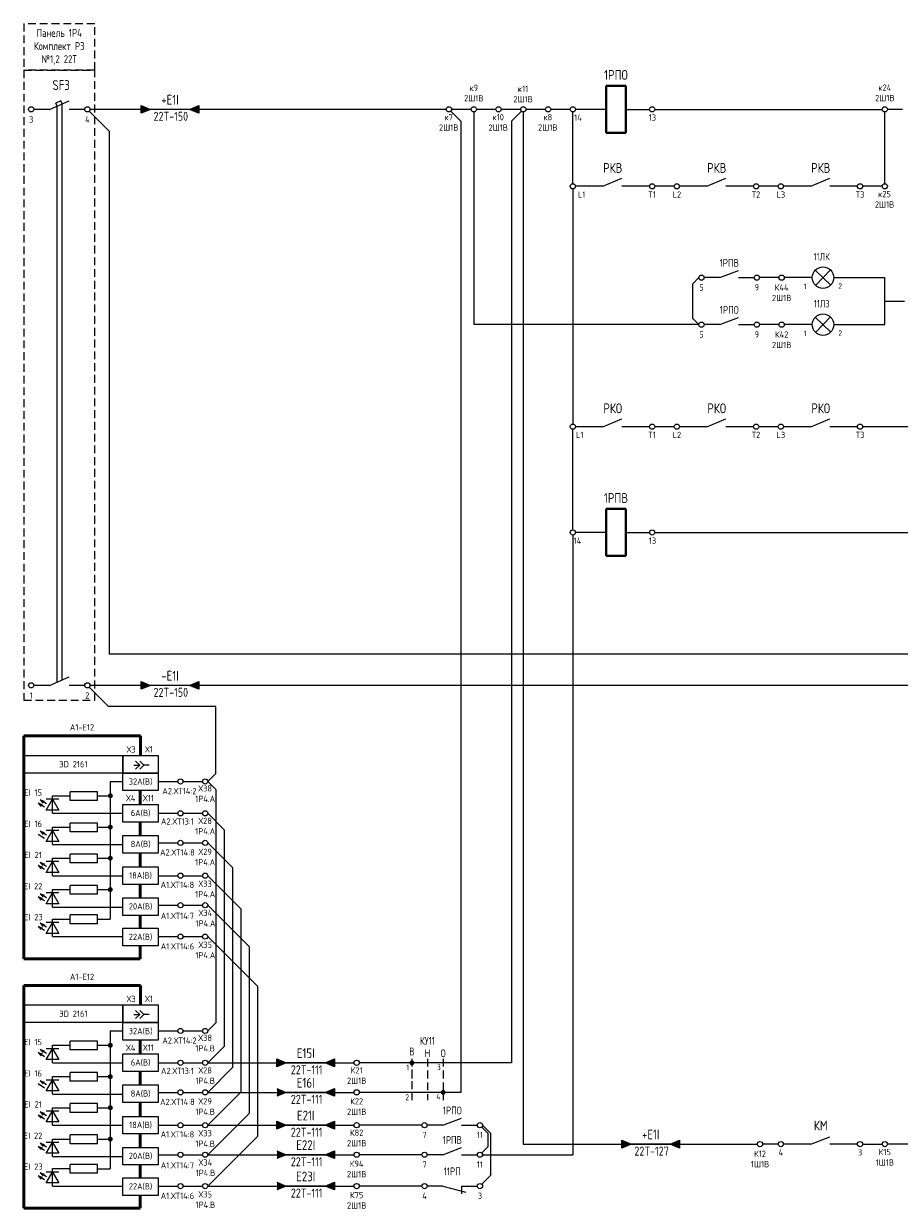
# Model space of a CAD drawing. Header units: millimetres. Extents: x 616 to 6446, y 2590 to 5711.
# Tile 38 of 50: x 5959 to 6183, y 2607 to 2910. Entities that reach past the tile are written whole.
import ezdxf
from ezdxf.enums import TextEntityAlignment as Align

# ---------------------------------------------------------------- set-up
doc = ezdxf.new("R2010")
doc.units = ezdxf.units.MM
doc.linetypes.add('JIS_02_2.0', pattern=[3, 2, -1])
doc.styles.add('SIMPLEX', font='GOST.ttf', dxfattribs={"height": 5})

msp = doc.modelspace()

# ---------------------------------------------------------------- hatches: boundary and pattern name
h = msp.add_hatch(color=256)
h.dxf.hatch_style = 1
h.paths.add_polyline_path([(5989.33, 2886.9), (5991.68, 2887.9), (5989.33, 2888.9)])
h = msp.add_hatch(color=256)
h.dxf.hatch_style = 1
h.paths.add_polyline_path([(6004.02, 2888.9), (6001.68, 2887.9), (6004.02, 2886.9)])
h = msp.add_hatch(color=256)
h.dxf.hatch_style = 1
h.paths.add_polyline_path([(5989.33, 2739.87), (5991.68, 2740.87), (5989.33, 2741.87)])
h = msp.add_hatch(color=256)
h.dxf.hatch_style = 1
h.paths.add_polyline_path([(6004.02, 2741.87), (6001.68, 2740.87), (6004.02, 2739.87)])
h = msp.add_hatch(color=256)
h.dxf.hatch_style = 1
h.paths.add_polyline_path([(6023.98, 2643.52), (6026.33, 2644.52), (6023.98, 2645.52)])
h = msp.add_hatch(color=256)
h.dxf.hatch_style = 1
h.paths.add_polyline_path([(6038.67, 2645.52), (6036.33, 2644.52), (6038.67, 2643.52)])
h = msp.add_hatch(color=256)
h.dxf.hatch_style = 1
h.paths.add_polyline_path([(6023.98, 2635.98), (6026.33, 2636.98), (6023.98, 2637.98)])
h = msp.add_hatch(color=256)
h.dxf.hatch_style = 1
h.paths.add_polyline_path([(6038.67, 2637.98), (6036.33, 2636.98), (6038.67, 2635.98)])
h = msp.add_hatch(color=256)
h.dxf.hatch_style = 1
h.paths.add_polyline_path([(6023.99, 2627.6), (6026.33, 2628.6), (6023.99, 2629.6)])
h = msp.add_hatch(color=256)
h.dxf.hatch_style = 1
h.paths.add_polyline_path([(6038.67, 2629.6), (6036.33, 2628.6), (6038.67, 2627.6)])
h = msp.add_hatch(color=256)
h.dxf.hatch_style = 1
h.paths.add_polyline_path([(6112.05, 2622.76), (6114.39, 2623.76), (6112.05, 2624.76)])
h = msp.add_hatch(color=256)
h.dxf.hatch_style = 1
h.paths.add_polyline_path([(6126.73, 2624.76), (6124.39, 2623.76), (6126.73, 2622.76)])
h = msp.add_hatch(color=256)
h.dxf.hatch_style = 1
h.paths.add_polyline_path([(6023.99, 2620.06), (6026.33, 2621.06), (6023.99, 2622.06)])
h = msp.add_hatch(color=256)
h.dxf.hatch_style = 1
h.paths.add_polyline_path([(6038.67, 2622.06), (6036.33, 2621.06), (6038.67, 2620.06)])
h = msp.add_hatch(color=256)
h.dxf.hatch_style = 1
h.paths.add_polyline_path([(6023.99, 2612.06), (6026.33, 2613.06), (6023.99, 2614.06)])
h = msp.add_hatch(color=256)
h.dxf.hatch_style = 1
h.paths.add_polyline_path([(6038.67, 2614.06), (6036.33, 2613.06), (6038.67, 2612.06)])

# ---------------------------------------------------------------- linework, layer by layer
at = {"lineweight": 40}
for p, q in [((6113.01, 2893.9), (6108.01, 2893.9)), ((6108.01, 2893.9), (6108.01, 2881.9)), ((6113.01, 2881.9), (6113.01, 2893.9)), ((6113.01, 2881.9), (6108.01, 2881.9)), ((6113.01, 2785.9), (6108.01, 2785.9)), ((6108.01, 2785.9), (6108.01, 2773.9)), ((6113.01, 2773.9), (6113.01, 2785.9)), ((6113.01, 2773.9), (6108.01, 2773.9))]:
    msp.add_line(p, q, dxfattribs=at)
for p, q in [((5965.92, 2887.9), (5961.92, 2887.9)), ((5965.92, 2887.9), (5970.92, 2890.06)), ((5968.82, 2890.04), (5967.55, 2889.49)), ((5967.85, 2888.73), (5967.55, 2889.49)), ((5967.85, 2741.7), (5967.85, 2888.73)), ((5969.13, 2889.28), (5968.82, 2890.04)), ((5969.13, 2742.25), (5969.13, 2889.28)), ((5974.92, 2887.9), (5970.92, 2887.9)), ((5979.75, 2887.9), (5976.25, 2887.9)), ((6067.23, 2887.9), (5979.75, 2887.9)), ((5989.33, 2886.9), (5989.33, 2888.9)), ((5989.33, 2888.9), (5991.68, 2887.9)), ((5991.68, 2887.9), (5989.33, 2886.9)), ((6001.68, 2887.9), (5991.68, 2887.9)), ((6001.68, 2887.9), (6004.02, 2888.9)), ((6004.02, 2886.9), (6001.68, 2887.9)), ((6004.02, 2888.9), (6004.02, 2886.9)), ((6073.56, 2887.9), (6068.56, 2887.9)), ((6079.88, 2887.9), (6074.88, 2887.9)), ((6086.21, 2887.9), (6081.21, 2887.9)), ((6092.54, 2887.9), (6087.54, 2887.9)), ((6098.86, 2887.9), (6093.86, 2887.9)), ((6108.01, 2887.9), (6100.19, 2887.9)), ((6113.01, 2887.9), (6119.08, 2887.9)), ((6120.4, 2887.9), (6178.48, 2887.9)), ((6183.65, 2887.9), (6179.81, 2887.9)), ((5976.06, 2887.43), (5981.14, 2882.35)), ((6068.36, 2887.43), (6070.91, 2884.89)), ((6070.91, 2884.89), (6070.91, 2636.98)), ((6074.22, 2887.24), (6074.22, 2832.94)), ((6086.4, 2887.43), (6083.87, 2884.9)), ((6083.87, 2884.9), (6083.87, 2644.52)), ((6086.87, 2887.24), (6086.87, 2623.76)), ((6099.53, 2868.92), (6099.53, 2887.24)), ((6179.14, 2868.92), (6179.14, 2887.24)), ((5981.14, 2882.35), (5981.14, 2748.83)), ((6107.19, 2868.26), (6112, 2870.29)), ((6133.73, 2868.26), (6138.54, 2870.29)), ((6160.27, 2868.26), (6165.08, 2870.29)), ((6099.53, 2867.59), (6099.53, 2807.56)), ((6107.19, 2868.26), (6100.19, 2868.26)), ((6119.08, 2868.26), (6112, 2868.26)), ((6125.4, 2868.26), (6120.4, 2868.26)), ((6133.73, 2868.26), (6126.73, 2868.26)), ((6145.61, 2868.26), (6138.54, 2868.26)), ((6151.94, 2868.26), (6146.94, 2868.26)), ((6160.27, 2868.26), (6153.27, 2868.26)), ((6172.15, 2868.26), (6165.08, 2868.26)), ((6178.48, 2868.26), (6173.48, 2868.26)), ((6137.01, 2844.94), (6141.82, 2846.77)), ((6165.32, 2842.99), (6161.4, 2846.89)), ((6161.42, 2842.97), (6165.3, 2846.91)), ((6131.69, 2844.94), (6130.03, 2843.28)), ((6130.03, 2843.28), (6130.03, 2834.59)), ((6137.01, 2844.94), (6133.01, 2844.94)), ((6141.82, 2844.94), (6145.82, 2844.94)), ((6152.15, 2844.94), (6147.15, 2844.94)), ((6160.59, 2844.94), (6153.47, 2844.94)), ((6163.36, 2844.94), (6163.36, 2844.94)), ((6166.12, 2844.94), (6179.14, 2844.94)), ((6179.14, 2832.94), (6179.14, 2844.94)), ((6179.14, 2838.94), (6184.14, 2838.94)), ((6131.69, 2832.94), (6130.03, 2834.59)), ((6137.01, 2832.94), (6141.82, 2834.77)), ((6165.32, 2830.99), (6161.4, 2834.89)), ((6161.42, 2830.97), (6165.3, 2834.91)), ((6131.69, 2832.94), (6074.22, 2832.94)), ((6137.01, 2832.94), (6133.01, 2832.94)), ((6141.82, 2832.94), (6145.82, 2832.94)), ((6152.15, 2832.94), (6147.15, 2832.94)), ((6160.59, 2832.94), (6153.47, 2832.94)), ((6163.36, 2832.94), (6163.36, 2832.94)), ((6166.12, 2832.94), (6179.14, 2832.94)), ((6099.53, 2780.56), (6099.53, 2806.24)), ((6107.19, 2806.9), (6100.19, 2806.9)), ((6107.19, 2806.9), (6112, 2808.94)), ((6119.08, 2806.9), (6112, 2806.9)), ((6125.4, 2806.9), (6120.4, 2806.9)), ((6133.73, 2806.9), (6126.73, 2806.9)), ((6133.73, 2806.9), (6138.54, 2808.94)), ((6145.61, 2806.9), (6138.54, 2806.9)), ((6151.94, 2806.9), (6146.94, 2806.9)), ((6160.27, 2806.9), (6153.27, 2806.9)), ((6160.27, 2806.9), (6165.08, 2808.94)), ((6172.15, 2806.9), (6165.08, 2806.9)), ((6301.94, 2806.9), (6173.48, 2806.9)), ((6099.53, 2779.24), (6099.53, 2621.06)), ((6108.01, 2779.9), (6100.19, 2779.9)), ((6113.01, 2779.9), (6119.08, 2779.9)), ((6120.4, 2779.9), (6301.94, 2779.9)), ((6194.16, 2748.83), (5981.14, 2748.83)), ((5965.92, 2740.87), (5970.92, 2743.03)), ((5965.92, 2740.87), (5961.92, 2740.87)), ((5974.92, 2740.87), (5970.92, 2740.87)), ((5976.06, 2740.4), (5980.97, 2735.49)), ((5979.75, 2740.87), (5976.25, 2740.87)), ((6220.77, 2740.87), (5977.46, 2740.87)), ((5989.33, 2739.87), (5989.33, 2741.87)), ((5989.33, 2741.87), (5991.68, 2740.87)), ((5991.68, 2740.87), (5989.33, 2739.87)), ((6001.68, 2740.87), (5991.68, 2740.87)), ((6001.68, 2740.87), (6004.02, 2741.87)), ((6004.02, 2739.87), (6001.68, 2740.87)), ((6004.02, 2741.87), (6004.02, 2739.87)), ((6008.39, 2735.49), (5980.97, 2735.49)), ((6008.39, 2718.41), (6008.39, 2735.49)), ((5987.45, 2720.51), (5988.95, 2720.51)), ((5991.4, 2720.51), (5989.98, 2720.51)), ((6006.33, 2716.35), (6008.39, 2718.41)), ((5981.44, 2716.35), (5981.43, 2681.18)), ((5981.44, 2716.35), (5981.44, 2704.68)), ((5981.44, 2716.35), (5984.67, 2716.35)), ((5993.69, 2716.35), (5998.67, 2716.35)), ((6000, 2716.35), (6005, 2716.35)), ((6006.33, 2716.35), (6008.39, 2714.28)), ((5966.69, 2708.21), (5966.69, 2712.68)), ((5966.69, 2712.68), (5971.2, 2712.68)), ((5971.2, 2711.49), (5971.2, 2713.73)), ((5978.21, 2713.73), (5971.2, 2713.73)), ((5978.21, 2711.49), (5978.21, 2713.73)), ((5978.21, 2712.68), (5981.44, 2712.68)), ((6008.39, 2714.28), (6008.39, 2654.72)), ((5968.29, 2711.81), (5965.09, 2711.81)), ((5978.21, 2711.49), (5971.2, 2711.49)), ((5966.69, 2708.21), (5984.67, 2708.21)), ((5993.67, 2708.21), (5998.66, 2708.21)), ((5999.98, 2708.21), (6005, 2708.21)), ((6006.33, 2708.21), (6010.51, 2704.03)), ((5968.29, 2703.81), (5965.09, 2703.81)), ((5966.69, 2700.21), (5966.69, 2704.68)), ((5966.69, 2704.68), (5971.2, 2704.68)), ((5971.2, 2703.49), (5971.2, 2705.73)), ((5978.21, 2705.73), (5971.2, 2705.73)), ((5978.21, 2703.49), (5971.2, 2703.49)), ((5978.21, 2703.49), (5978.21, 2705.73)), ((5978.21, 2704.68), (5981.44, 2704.68)), ((6010.51, 2704.03), (6010.51, 2648.71)), ((5993.67, 2700.67), (5998.66, 2700.67)), ((5999.98, 2700.67), (6005, 2700.67)), ((6006.33, 2700.67), (6012.63, 2694.37)), ((5966.69, 2700.21), (5984.67, 2700.21)), ((5971.2, 2695.56), (5971.2, 2697.8)), ((5978.21, 2697.8), (5971.2, 2697.8)), ((5978.21, 2695.56), (5978.21, 2697.8)), ((5968.29, 2695.88), (5965.09, 2695.88)), ((5966.69, 2692.28), (5966.69, 2696.75)), ((5966.69, 2696.75), (5971.2, 2696.75)), ((5978.21, 2695.56), (5971.2, 2695.56)), ((5978.21, 2696.75), (5981.44, 2696.75)), ((6012.63, 2694.37), (6012.63, 2643.29)), ((5966.69, 2692.28), (5984.67, 2692.28)), ((5993.67, 2692.28), (5998.66, 2692.28)), ((5999.98, 2692.28), (6005, 2692.28)), ((6006.33, 2692.28), (6014.75, 2683.86)), ((5966.69, 2684.28), (5966.69, 2688.75)), ((5966.69, 2688.75), (5971.21, 2688.75)), ((5971.21, 2687.56), (5971.21, 2689.8)), ((5978.21, 2689.8), (5971.21, 2689.8)), ((5978.21, 2687.56), (5978.21, 2689.8)), ((5978.21, 2688.75), (5981.44, 2688.75)), ((5968.29, 2687.88), (5965.09, 2687.88)), ((5978.21, 2687.56), (5971.21, 2687.56)), ((5966.69, 2684.28), (5984.67, 2684.28)), ((5971.21, 2680.02), (5971.21, 2682.26)), ((5978.21, 2682.26), (5971.21, 2682.26)), ((5978.21, 2680.02), (5978.21, 2682.26)), ((5993.67, 2684.74), (5998.66, 2684.74)), ((5999.98, 2684.74), (6005, 2684.74)), ((6006.33, 2684.74), (6016.87, 2674.19)), ((6014.75, 2683.86), (6014.75, 2637.02)), ((5968.29, 2680.34), (5965.09, 2680.34)), ((5966.69, 2676.74), (5966.69, 2681.21)), ((5966.69, 2681.21), (5971.21, 2681.21)), ((5978.21, 2680.02), (5971.21, 2680.02)), ((5978.19, 2681.18), (5981.43, 2681.18)), ((5966.69, 2676.74), (5984.67, 2676.74)), ((5993.67, 2676.74), (5998.66, 2676.74)), ((5999.98, 2676.74), (6005, 2676.74)), ((6006.33, 2676.74), (6019, 2664.07)), ((6016.87, 2674.19), (6016.87, 2631.6)), ((6019, 2664.07), (6019, 2625.72)), ((5987.45, 2656.83), (5988.95, 2656.83)), ((5991.4, 2656.83), (5989.98, 2656.83)), ((5981.44, 2652.66), (5981.43, 2617.5)), ((5981.44, 2652.66), (5981.44, 2640.99)), ((5981.44, 2652.66), (5984.67, 2652.66)), ((5993.69, 2652.66), (5998.67, 2652.66)), ((6000, 2652.66), (6005, 2652.66)), ((6006.33, 2652.66), (6008.39, 2654.72)), ((5966.69, 2644.52), (5966.69, 2648.99)), ((5966.69, 2648.99), (5971.2, 2648.99)), ((5971.2, 2647.81), (5971.2, 2650.04)), ((5978.21, 2650.04), (5971.2, 2650.04)), ((5978.21, 2647.81), (5978.21, 2650.04)), ((5978.21, 2648.99), (5981.44, 2648.99)), ((5968.29, 2648.12), (5965.09, 2648.12)), ((5978.21, 2647.81), (5971.2, 2647.81)), ((6006.33, 2644.52), (6010.51, 2648.71)), ((5966.69, 2644.52), (5984.67, 2644.52)), ((5993.67, 2644.52), (5998.66, 2644.52)), ((5999.98, 2644.52), (6005, 2644.52)), ((6006.33, 2644.52), (6043.67, 2644.52)), ((6006.33, 2636.98), (6012.63, 2643.29)), ((6023.98, 2643.52), (6023.98, 2645.52)), ((6023.98, 2645.52), (6026.33, 2644.52)), ((6026.33, 2644.52), (6023.98, 2643.52)), ((6036.33, 2644.52), (6026.33, 2644.52)), ((6036.33, 2644.52), (6038.67, 2645.52)), ((6038.67, 2643.52), (6036.33, 2644.52)), ((6038.67, 2645.52), (6038.67, 2643.52)), ((6083.87, 2644.52), (6045, 2644.52)), ((5968.29, 2640.12), (5965.09, 2640.12)), ((5966.69, 2636.52), (5966.69, 2640.99)), ((5966.69, 2640.99), (5971.2, 2640.99)), ((5971.2, 2639.81), (5971.2, 2642.04)), ((5978.21, 2642.04), (5971.2, 2642.04)), ((5978.21, 2639.81), (5971.2, 2639.81)), ((5978.21, 2639.81), (5978.21, 2642.04)), ((5978.21, 2640.99), (5981.44, 2640.99)), ((5993.67, 2636.98), (5998.66, 2636.98)), ((5999.98, 2636.98), (6005, 2636.98)), ((6006.33, 2628.6), (6014.75, 2637.02)), ((6006.33, 2636.98), (6043.67, 2636.98)), ((6023.98, 2637.98), (6026.33, 2636.98)), ((6026.33, 2636.98), (6023.98, 2635.98)), ((6036.33, 2636.98), (6026.33, 2636.98)), ((6036.33, 2636.98), (6038.67, 2637.98)), ((6038.67, 2635.98), (6036.33, 2636.98)), ((6038.67, 2637.98), (6038.67, 2635.98)), ((6070.91, 2636.98), (6045, 2636.98)), ((5966.69, 2636.52), (5984.67, 2636.52)), ((5978.21, 2634.11), (5971.2, 2634.11)), ((5971.2, 2631.88), (5971.2, 2634.11)), ((5978.21, 2631.88), (5978.21, 2634.11)), ((5968.29, 2632.19), (5965.09, 2632.19)), ((5966.69, 2628.6), (5966.69, 2633.06)), ((5966.69, 2633.06), (5971.2, 2633.06)), ((5978.21, 2631.88), (5971.2, 2631.88)), ((5978.21, 2633.06), (5981.44, 2633.06)), ((6006.33, 2621.06), (6016.87, 2631.6)), ((5966.69, 2628.6), (5984.67, 2628.6)), ((5993.67, 2628.6), (5998.66, 2628.6)), ((5999.98, 2628.6), (6005, 2628.6)), ((6006.33, 2628.6), (6043.67, 2628.6)), ((6023.99, 2627.6), (6023.99, 2629.6)), ((6023.99, 2629.6), (6026.33, 2628.6)), ((6026.33, 2628.6), (6023.99, 2627.6)), ((6036.33, 2628.6), (6026.33, 2628.6)), ((6036.33, 2628.6), (6038.67, 2629.6)), ((6038.67, 2627.6), (6036.33, 2628.6)), ((6038.67, 2629.6), (6038.67, 2627.6)), ((6061, 2628.6), (6045, 2628.6)), ((6066.32, 2628.6), (6062.32, 2628.6)), ((6066.32, 2628.6), (6071.13, 2630.43)), ((6071.13, 2628.6), (6075.13, 2628.6)), ((6076.27, 2628.13), (6077.92, 2626.47)), ((6076.46, 2628.6), (6078.58, 2626.47)), ((5966.69, 2620.6), (5966.69, 2625.06)), ((5966.69, 2625.06), (5971.21, 2625.06)), ((5971.21, 2623.88), (5971.21, 2626.11)), ((5978.21, 2626.11), (5971.21, 2626.11)), ((5978.21, 2623.88), (5978.21, 2626.11)), ((5978.21, 2625.06), (5981.44, 2625.06)), ((6006.33, 2613.06), (6019, 2625.72)), ((6077.92, 2623.18), (6077.92, 2626.47)), ((6078.58, 2615.84), (6078.58, 2626.47)), ((6112.05, 2622.76), (6112.05, 2624.76)), ((6112.05, 2624.76), (6114.39, 2623.76)), ((6124.39, 2623.76), (6126.73, 2624.76)), ((6126.73, 2624.76), (6126.73, 2622.76)), ((6160.27, 2623.76), (6165.08, 2625.61)), ((5968.29, 2624.19), (5965.09, 2624.19)), ((5978.21, 2623.88), (5971.21, 2623.88)), ((6023.99, 2622.06), (6026.33, 2621.06)), ((6036.33, 2621.06), (6038.67, 2622.06)), ((6038.67, 2622.06), (6038.67, 2620.06)), ((6066.32, 2621.06), (6071.13, 2622.89)), ((6076.27, 2621.52), (6077.92, 2623.18)), ((6086.87, 2623.76), (6146.61, 2623.76)), ((6114.39, 2623.76), (6112.05, 2622.76)), ((6124.39, 2623.76), (6114.39, 2623.76)), ((6126.73, 2622.76), (6124.39, 2623.76)), ((6151.94, 2623.76), (6147.94, 2623.76)), ((6160.27, 2623.76), (6153.27, 2623.76)), ((6172.15, 2623.76), (6165.08, 2623.76)), ((6173.48, 2623.76), (6178.48, 2623.76)), ((6301.94, 2623.76), (6179.81, 2623.76)), ((5966.69, 2620.6), (5984.67, 2620.6)), ((5993.67, 2621.06), (5998.66, 2621.06)), ((5999.98, 2621.06), (6005, 2621.06)), ((6006.33, 2621.06), (6043.67, 2621.06)), ((6026.33, 2621.06), (6023.99, 2620.06)), ((6036.33, 2621.06), (6026.33, 2621.06)), ((6038.67, 2620.06), (6036.33, 2621.06)), ((6061, 2621.06), (6045, 2621.06)), ((6066.32, 2621.06), (6062.32, 2621.06)), ((6071.13, 2621.06), (6075.13, 2621.06)), ((6076.27, 2621.06), (6099.53, 2621.06)), ((5968.29, 2616.65), (5965.09, 2616.65)), ((5966.69, 2613.06), (5966.69, 2617.52)), ((5966.69, 2617.52), (5971.21, 2617.52)), ((5971.21, 2616.34), (5971.21, 2618.57)), ((5978.21, 2618.57), (5971.21, 2618.57)), ((5978.21, 2616.34), (5971.21, 2616.34)), ((5978.19, 2617.5), (5981.43, 2617.5)), ((5978.21, 2616.34), (5978.21, 2618.57)), ((6076.27, 2613.52), (6078.58, 2615.84)), ((5966.69, 2613.06), (5984.67, 2613.06)), ((5993.67, 2613.06), (5998.66, 2613.06)), ((5999.98, 2613.06), (6005, 2613.06)), ((6006.33, 2613.06), (6043.67, 2613.06)), ((6023.99, 2614.06), (6026.33, 2613.06)), ((6026.33, 2613.06), (6023.99, 2612.06)), ((6036.33, 2613.06), (6026.33, 2613.06)), ((6036.33, 2613.06), (6038.67, 2614.06)), ((6038.67, 2612.06), (6036.33, 2613.06)), ((6038.67, 2614.06), (6038.67, 2612.06)), ((6061, 2613.06), (6045, 2613.06)), ((6066.32, 2613.06), (6062.32, 2613.06)), ((6066.32, 2613.06), (6072.19, 2611.49)), ((6071.13, 2613.06), (6075.13, 2613.06)), ((6071.13, 2613.06), (6071.13, 2611.06))]:
    msp.add_line(p, q)
at = {"lineweight": 50}
for p, q in [((5959.34, 2727.99), (5959.34, 2671.07)), ((5989.12, 2727.99), (5959.34, 2727.99)), ((5989.12, 2722.99), (5989.12, 2727.99)), ((5989.1, 2710.47), (5989.1, 2713.99)), ((5989.1, 2702.56), (5989.1, 2705.97)), ((5989.1, 2694.54), (5989.1, 2698.06)), ((5989.1, 2686.63), (5989.1, 2690.04)), ((5989.1, 2678.85), (5989.1, 2682.13)), ((5989.1, 2671.07), (5989.1, 2674.35)), ((5989.1, 2671.07), (5959.34, 2671.07)), ((5959.34, 2664.3), (5959.34, 2607.39)), ((5989.12, 2664.3), (5959.34, 2664.3)), ((5989.12, 2659.3), (5989.12, 2664.3)), ((5989.1, 2646.79), (5989.1, 2650.3)), ((5989.1, 2638.87), (5989.1, 2642.29)), ((5989.1, 2630.86), (5989.1, 2634.37)), ((5989.1, 2622.94), (5989.1, 2626.36)), ((5989.1, 2615.16), (5989.1, 2618.44)), ((5989.1, 2607.39), (5989.1, 2610.66)), ((5989.1, 2607.39), (5959.34, 2607.39))]:
    msp.add_line(p, q, dxfattribs=at)
at = {"linetype": 'Continuous'}
for p, q in [((5964.64, 2709.78), (5963.02, 2710.81)), ((5963.02, 2710.81), (5963.78, 2709.99)), ((5963.02, 2710.81), (5964.08, 2710.47)), ((5965.16, 2710.59), (5963.54, 2711.62)), ((5963.54, 2711.62), (5964.3, 2710.81)), ((5963.54, 2711.62), (5964.6, 2711.28)), ((5965.16, 2702.59), (5963.54, 2703.62)), ((5963.54, 2703.62), (5964.3, 2702.81)), ((5963.54, 2703.62), (5964.6, 2703.28)), ((5964.64, 2701.78), (5963.02, 2702.81)), ((5964.64, 2693.85), (5963.02, 2694.88)), ((5963.02, 2694.88), (5963.78, 2694.07)), ((5963.02, 2694.88), (5964.08, 2694.54)), ((5965.16, 2694.66), (5963.54, 2695.69)), ((5963.54, 2695.69), (5964.3, 2694.88)), ((5963.54, 2695.69), (5964.6, 2695.35)), ((5964.64, 2685.85), (5963.03, 2686.88)), ((5963.03, 2686.88), (5963.78, 2686.06)), ((5963.03, 2686.88), (5964.08, 2686.54)), ((5965.16, 2686.66), (5963.54, 2687.69)), ((5963.54, 2687.69), (5964.3, 2686.88)), ((5963.54, 2687.69), (5964.6, 2687.35)), ((5964.64, 2678.31), (5963.03, 2679.34)), ((5963.03, 2679.34), (5963.78, 2678.52)), ((5963.03, 2679.34), (5964.08, 2679)), ((5965.16, 2679.12), (5963.54, 2680.15)), ((5963.54, 2680.15), (5964.3, 2679.34)), ((5963.54, 2680.15), (5964.6, 2679.81)), ((5964.64, 2646.09), (5963.02, 2647.12)), ((5963.02, 2647.12), (5963.78, 2646.31)), ((5963.02, 2647.12), (5964.08, 2646.78)), ((5965.16, 2646.9), (5963.54, 2647.94)), ((5963.54, 2647.94), (5964.3, 2647.12)), ((5963.54, 2647.94), (5964.6, 2647.6)), ((5965.16, 2638.9), (5963.54, 2639.94)), ((5963.54, 2639.94), (5964.3, 2639.12)), ((5963.54, 2639.94), (5964.6, 2639.6)), ((5964.64, 2638.09), (5963.02, 2639.12)), ((5964.64, 2630.16), (5963.02, 2631.19)), ((5963.02, 2631.19), (5963.78, 2630.38)), ((5963.02, 2631.19), (5964.08, 2630.85)), ((5965.16, 2630.98), (5963.54, 2632.01)), ((5963.54, 2632.01), (5964.3, 2631.19)), ((5963.54, 2632.01), (5964.6, 2631.67)), ((5964.64, 2622.16), (5963.03, 2623.19)), ((5963.03, 2623.19), (5963.78, 2622.38)), ((5963.03, 2623.19), (5964.08, 2622.85)), ((5965.16, 2622.98), (5963.54, 2624.01)), ((5963.54, 2624.01), (5964.3, 2623.19)), ((5963.54, 2624.01), (5964.6, 2623.67)), ((5964.64, 2614.62), (5963.03, 2615.65)), ((5963.03, 2615.65), (5963.78, 2614.84)), ((5963.03, 2615.65), (5964.08, 2615.31)), ((5965.16, 2615.44), (5963.54, 2616.47)), ((5963.54, 2616.47), (5964.3, 2615.65)), ((5963.54, 2616.47), (5964.6, 2616.13))]:
    msp.add_line(p, q, dxfattribs=at)
at = {"linetype": 'JIS_02_2.0'}
for p, q in [((6058.41, 2645.54), (6058.41, 2637.8)), ((6058.41, 2642.8), (6058.41, 2634.96)), ((6062.41, 2645.54), (6062.41, 2634.96)), ((6062.41, 2645.54), (6062.41, 2640.54)), ((6066.41, 2645.54), (6066.41, 2634.96)), ((6066.41, 2645.54), (6066.41, 2640.54))]:
    msp.add_line(p, q, dxfattribs=at)
at = {"color": 32, "linetype": 'JIS_02_2.0', "true_color": 0xcd6928}
for points in [[(5977.46, 2909.76), (5959.34, 2909.76), (5959.34, 2897.9), (5977.46, 2897.9)], [(5977.46, 2897.9), (5959.34, 2897.9), (5959.34, 2737.11), (5977.46, 2737.11)]]:
    msp.add_lwpolyline(points, close=True, dxfattribs=at)
for points in [[(5984.67, 2718.49), (5959.34, 2718.49), (5959.34, 2722.99), (5984.67, 2722.99)], [(5993.67, 2718.49), (5984.67, 2718.49), (5984.67, 2722.99), (5993.67, 2722.99)], [(5993.67, 2713.99), (5984.67, 2713.99), (5984.67, 2718.49), (5993.67, 2718.49)], [(5968.29, 2709.04), (5965.09, 2709.04), (5966.69, 2711.81)], [(5993.67, 2705.97), (5984.67, 2705.97), (5984.67, 2710.47), (5993.67, 2710.47)], [(5968.29, 2701.04), (5965.09, 2701.04), (5966.69, 2703.81)], [(5993.67, 2698.06), (5984.67, 2698.06), (5984.67, 2702.56), (5993.67, 2702.56)], [(5968.29, 2693.11), (5965.09, 2693.11), (5966.69, 2695.88)], [(5993.67, 2690.04), (5984.67, 2690.04), (5984.67, 2694.54), (5993.67, 2694.54)], [(5968.29, 2685.11), (5965.09, 2685.11), (5966.69, 2687.88)], [(5993.67, 2682.13), (5984.67, 2682.13), (5984.67, 2686.63), (5993.67, 2686.63)], [(5968.29, 2677.57), (5965.09, 2677.57), (5966.69, 2680.34)], [(5993.67, 2674.35), (5984.67, 2674.35), (5984.67, 2678.85), (5993.67, 2678.85)], [(5984.67, 2654.8), (5959.34, 2654.8), (5959.34, 2659.3), (5984.67, 2659.3)], [(5993.67, 2654.8), (5984.67, 2654.8), (5984.67, 2659.3), (5993.67, 2659.3)], [(5993.67, 2650.3), (5984.67, 2650.3), (5984.67, 2654.8), (5993.67, 2654.8)], [(5968.29, 2645.35), (5965.09, 2645.35), (5966.69, 2648.12)], [(5993.67, 2642.29), (5984.67, 2642.29), (5984.67, 2646.79), (5993.67, 2646.79)], [(5968.29, 2637.35), (5965.09, 2637.35), (5966.69, 2640.12)], [(5993.67, 2634.37), (5984.67, 2634.37), (5984.67, 2638.87), (5993.67, 2638.87)], [(5968.29, 2629.42), (5965.09, 2629.42), (5966.69, 2632.19)], [(5993.67, 2626.36), (5984.67, 2626.36), (5984.67, 2630.86), (5993.67, 2630.86)], [(5968.29, 2621.42), (5965.09, 2621.42), (5966.69, 2624.19)], [(5993.67, 2618.44), (5984.67, 2618.44), (5984.67, 2622.94), (5993.67, 2622.94)], [(5968.29, 2613.88), (5965.09, 2613.88), (5966.69, 2616.65)], [(5993.67, 2610.66), (5984.67, 2610.66), (5984.67, 2615.16), (5993.67, 2615.16)]]:
    msp.add_lwpolyline(points, close=True)
for points in [[(5987.91, 2721.55), (5988.95, 2720.51), (5987.91, 2719.48)], [(5988.95, 2721.55), (5989.98, 2720.51), (5988.95, 2719.48)], [(5987.91, 2657.86), (5988.95, 2656.83), (5987.91, 2655.8)], [(5988.95, 2657.86), (5989.98, 2656.83), (5988.95, 2655.8)]]:
    msp.add_lwpolyline(points)
at = {"const_width": 0.5}
for points in [[(5981.84, 2712.69, -1), (5981.09, 2712.69, -1)], [(5981.82, 2704.68, -1), (5981.07, 2704.68, -1)], [(5981.83, 2696.75, -1), (5981.08, 2696.75, -1)], [(5981.81, 2688.74, -1), (5981.06, 2688.74, -1)], [(5981.84, 2649, -1), (5981.09, 2649, -1)], [(6058.05, 2644.52, 1), (6058.8, 2644.52, 1)], [(5981.82, 2640.99, -1), (5981.07, 2640.99, -1)], [(6066.04, 2636.98, 1), (6066.79, 2636.98, 1)], [(5981.83, 2633.06, -1), (5981.08, 2633.06, -1)], [(5981.81, 2625.05, -1), (5981.06, 2625.05, -1)]]:
    msp.add_lwpolyline(points, format="xyb", close=True, dxfattribs=at)
for centre, radius in [((5961.26, 2887.9), 0.663), ((5975.59, 2887.9), 0.663), ((6067.89, 2887.9), 0.663), ((6074.22, 2887.9), 0.663), ((6080.55, 2887.9), 0.663), ((6086.87, 2887.9), 0.663), ((6093.2, 2887.9), 0.663), ((6099.53, 2887.9), 0.663), ((6119.74, 2887.9), 0.663), ((6179.14, 2887.9), 0.663), ((6099.53, 2868.26), 0.663), ((6119.74, 2868.26), 0.663), ((6126.07, 2868.26), 0.663), ((6146.28, 2868.26), 0.663), ((6152.6, 2868.26), 0.663), ((6172.82, 2868.26), 0.663), ((6179.14, 2868.26), 0.663), ((6132.35, 2844.94), 0.663), ((6146.48, 2844.94), 0.663), ((6152.81, 2844.94), 0.663), ((6163.36, 2844.94), 2.76), ((6132.35, 2832.94), 0.663), ((6146.48, 2832.94), 0.663), ((6152.81, 2832.94), 0.663), ((6163.36, 2832.94), 2.76), ((6099.53, 2806.9), 0.663), ((6119.74, 2806.9), 0.663), ((6126.07, 2806.9), 0.663), ((6146.28, 2806.9), 0.663), ((6152.6, 2806.9), 0.663), ((6172.82, 2806.9), 0.663), ((6099.53, 2779.9), 0.663), ((6119.74, 2779.9), 0.663), ((5961.26, 2740.87), 0.663), ((5975.59, 2740.87), 0.663), ((5999.34, 2716.35), 0.663), ((6005.66, 2716.35), 0.663), ((5999.34, 2708.21), 0.663), ((6005.66, 2708.21), 0.663), ((5999.34, 2700.67), 0.663), ((6005.66, 2700.67), 0.663), ((5999.34, 2692.28), 0.663), ((6005.66, 2692.28), 0.663), ((5999.34, 2684.74), 0.663), ((6005.66, 2684.74), 0.663), ((5999.34, 2676.74), 0.663), ((6005.66, 2676.74), 0.663), ((5999.34, 2652.66), 0.663), ((6005.66, 2652.66), 0.663), ((5999.34, 2644.52), 0.663), ((6005.66, 2644.52), 0.663), ((6044.33, 2644.52), 0.663), ((5999.34, 2636.98), 0.663), ((6005.66, 2636.98), 0.663), ((6044.33, 2636.98), 0.663), ((5999.34, 2628.6), 0.663), ((6005.66, 2628.6), 0.663), ((6044.33, 2628.6), 0.663), ((6061.66, 2628.6), 0.663), ((6075.8, 2628.6), 0.663), ((5999.34, 2621.06), 0.663), ((6005.66, 2621.06), 0.663), ((6044.33, 2621.06), 0.663), ((6061.66, 2621.06), 0.663), ((6075.8, 2621.06), 0.663), ((6147.28, 2623.76), 0.663), ((6152.6, 2623.76), 0.663), ((6172.82, 2623.76), 0.663), ((6179.14, 2623.76), 0.663), ((5999.34, 2613.06), 0.663), ((6005.66, 2613.06), 0.663), ((6044.33, 2613.06), 0.663), ((6061.66, 2613.06), 0.663), ((6075.8, 2613.06), 0.663)]:
    msp.add_circle(centre, radius)

# ---------------------------------------------------------------- texts
at = {"color": 4, "style": 'SIMPLEX'}
for s, p in [('22T-150', (5996.9, 2884.97)), ('22T-150', (5996.9, 2737.94)), ('22T-111', (6031.55, 2641.59)), ('22T-111', (6031.55, 2634.05)), ('22T-111', (6031.55, 2625.66)), ('22T-127', (6119.61, 2620.83)), ('22T-111', (6031.55, 2618.12)), ('22T-111', (6031.55, 2610.12))]:
    msp.add_text(s, height=2.304, dxfattribs=at).set_placement(p, align=Align.CENTER)
at = {"style": 'SIMPLEX'}
for s, p in [('1', (6158.45, 2842.02)), ('2', (6167.3, 2842.12)), ('1', (6158.45, 2830.02)), ('2', (6167.3, 2830.12))]:
    msp.add_text(s, height=1.38, dxfattribs=at).set_placement(p)
for s, insert, char_height, width, attachment_point in [('Панель 1Р4\\PКомплект РЗ №1,2 22Т', (5968.4, 2903.83), 2, 18.1237, 5), ('11ЛК', (6163.03, 2850.29), 1.843, 31.5233, 5), ('1РПВ', (6139.42, 2848.7), 2, 4.808, 5), ('11ЛЗ', (6163.03, 2838.29), 1.843, 31.5233, 5), ('1РПО', (6139.42, 2836.7), 2, 4.808, 5), ('A1-E12', (5974.23, 2730.15), 1.6, 29.7746, 5), ('ЭD 2161', (5972.01, 2720.74), 1.6, 25.3305, 5), ('32A(B)', (5989.17, 2716.24), 1.6, 9, 5), ('EI 15', (5961.74, 2713.52), 1.6, 9, 5), (' А2.ХТ14:2', (5998.6, 2713.89), 1.6, 9, 5), ('6А(В)', (5989.17, 2708.22), 1.6, 9, 5), ('EI 16', (5961.74, 2705.52), 1.6, 9, 5), ('А2.ХТ13:1', (5998.58, 2706.13), 1.6, 9, 5), ('8А(В)', (5989.17, 2700.31), 1.6, 9, 5), ('EI 21', (5961.74, 2697.59), 1.6, 9, 5), ('А2.ХТ14:8', (5998.58, 2698.23), 1.6, 9, 5), ('18А(В)', (5989.17, 2692.29), 1.6, 9, 5), ('EI 22', (5961.74, 2689.59), 1.6, 9, 5), ('А1.ХТ14:8', (5998.58, 2689.95), 1.6, 9, 5), ('20А(В)', (5989.17, 2684.38), 1.6, 9, 5), ('EI 23', (5961.82, 2681.7), 1.6, 9, 5), ('А1.ХТ14:7', (5998.58, 2682.03), 1.6, 9, 5), ('22А(В)', (5989.16, 2676.6), 1.6, 9, 5), ('А1.ХТ14:6', (5998.58, 2674.25), 1.6, 9, 5), ('A1-E12', (5974.23, 2666.46), 1.6, 29.7746, 5), ('ЭD 2161', (5972.01, 2657.05), 1.6, 25.3305, 5), ('32A(B)', (5989.17, 2652.55), 1.6, 9, 5), ('EI 15', (5961.74, 2649.83), 1.6, 9, 5), (' А2.ХТ14:2', (5998.6, 2650.21), 1.6, 9, 5), ('КУ11', (6062.41, 2650.13), 2, 5.202, 5), ('В', (6058.41, 2647.39), 2, 2.6019, 5), ('Н', (6062.41, 2646.97), 2, 2.959, 5), ('О', (6066.41, 2646.94), 2, 2.959, 5), ('EI 16', (5961.74, 2641.83), 1.6, 9, 5), ('6А(В)', (5989.17, 2644.54), 1.6, 9, 5), ('А2.ХТ13:1', (5998.58, 2642.45), 1.6, 9, 5), ('1', (6057.75, 2643.33), 1.5, 1.0281, 6), ('3', (6065.8, 2643.42), 1.5, 0.8612, 6), ('8А(В)', (5989.17, 2636.62), 1.6, 9, 5), ('4', (6065.75, 2635.89), 1.5, 0.8612, 6), ('EI 21', (5961.74, 2633.91), 1.6, 9, 5), ('А2.ХТ14:8', (5998.58, 2634.54), 1.6, 9, 5), ('2', (6057.75, 2635.73), 1.5, 1.0281, 6), ('1РПО', (6068.73, 2632.36), 2, 4.808, 5), ('18А(В)', (5989.17, 2628.61), 1.6, 9, 5), ('EI 22', (5961.74, 2625.91), 1.6, 9, 5), ('А1.ХТ14:8', (5998.58, 2626.26), 1.6, 9, 5), ('1РПВ', (6068.73, 2624.82), 2, 4.808, 5), ('20А(В)', (5989.17, 2620.69), 1.6, 9, 5), ('EI 23', (5961.82, 2618.02), 1.6, 9, 5), ('А1.ХТ14:7', (5998.58, 2618.35), 1.6, 9, 5), ('11РП', (6068.73, 2616.82), 2, 4.808, 5), ('22А(В)', (5989.16, 2612.91), 1.6, 9, 5), ('А1.ХТ14:6', (5998.58, 2610.57), 1.6, 9, 5)]:
    msp.add_mtext(s, dxfattribs=dict(at, insert=insert, char_height=char_height, width=width, attachment_point=attachment_point))
at = {"lineweight": 50, "char_height": 2.5, "attachment_point": 5, "style": 'SIMPLEX'}
for s, insert, width in [('1РПО', (6110.51, 2896.69), 5), ('SF3', (5968.91, 2894.09), 7.753), ('+E1I', (5996.68, 2890.35), 10), ('РКВ', (6109.69, 2872.94), 5), ('РКВ', (6136.23, 2872.94), 5), ('РКВ', (6162.77, 2872.94), 5), ('РКО', (6109.69, 2811.58), 5), ('РКО', (6136.23, 2811.58), 5), ('РКО', (6162.77, 2811.58), 5), ('1РПВ', (6110.51, 2788.69), 5), ('-E1I', (5996.68, 2743.32), 10), ('E15I', (6031.33, 2646.98), 10), ('E16I', (6031.33, 2639.43), 10), ('E21I', (6031.33, 2631.05), 10), ('+E1I', (6119.39, 2626.21), 10), ('КМ', (6162.77, 2628.52), 5), ('E22I', (6031.33, 2623.51), 10), ('E23I', (6031.33, 2615.51), 10)]:
    msp.add_mtext(s, dxfattribs=dict(at, insert=insert, width=width))
at = {"color": 7, "char_height": 1.6, "attachment_point": 5, "style": 'SIMPLEX'}
for s, insert, width in [('к9\\P2Ш1В', (6074.22, 2892.06), 3.9858), ('к11\\P2Ш1В', (6086.8, 2891.81), 4.6799), ('к24\\P2Ш1В', (6179.14, 2892.12), 3.9858), ('3', (5961.26, 2885.32), 3.9858), ('4', (5975.59, 2885.32), 3.9858), ('к7\\P2Ш1В', (6067.82, 2884.58), 3.9858), ('к10 2Ш1В', (6080.47, 2884.58), 3.9858), ('к8\\P2Ш1В', (6093.12, 2884.58), 3.9858), ('14', (6100.81, 2885.79), 2.2967), ('13', (6119.83, 2885.81), 2.2967), ('L1', (6101.75, 2866.14), 2.2967), ('Т1', (6119.74, 2866.16), 2.2967), ('L2', (6126.07, 2866.14), 2.2967), ('Т2', (6146.28, 2866.16), 2.2967), ('L3', (6152.6, 2866.14), 2.2967), ('Т3', (6172.82, 2866.16), 2.2967), ('к25\\P2Ш1В', (6179.07, 2864.94), 3.9858), ('5', (6132.35, 2842.44), 2.2967), ('9', (6146.48, 2842.44), 2.2967), ('К44\\P2Ш1В', (6152.81, 2841.09), 2.2967), ('5', (6132.35, 2830.44), 2.2967), ('9', (6146.48, 2830.44), 2.2967), ('К42\\P2Ш1В', (6152.81, 2829.09), 2.2967), ('L1', (6101.25, 2804.79), 2.2967), ('Т1', (6119.74, 2804.81), 2.2967), ('L2', (6126.07, 2804.79), 2.2967), ('Т2', (6146.28, 2804.81), 2.2967), ('L3', (6152.6, 2804.79), 2.2967), ('Т3', (6172.82, 2804.81), 2.2967), ('14', (6100.68, 2777.79), 2.2967), ('13', (6119.83, 2777.81), 2.2967), ('1', (5961.26, 2738.29), 3.9858), ('2', (5975.59, 2738.29), 3.9858), ('Х3', (5986.79, 2724.52), 3.5036), ('Х1', (5991.31, 2724.55), 5.1651), ('Х38\\P1Р4.А', (6005.66, 2713.24), 3.9858), ('Х4', (5986.66, 2712.06), 3.5036), ('Х11', (5991.18, 2712.08), 5.1651), ('Х28\\P1Р4.А', (6005.66, 2704.96), 3.9858), ('Х29\\P1Р4.А', (6005.66, 2697.05), 3.9858), ('Х33\\P1Р4.А', (6005.66, 2688.9), 3.9858), ('Х34\\P1Р4.А', (6005.74, 2681.44), 3.9858), ('Х35\\P1Р4.А', (6005.7, 2673.3), 3.9858), ('Х3', (5986.79, 2660.83), 3.5036), ('Х1', (5991.31, 2660.86), 5.1651), ('Х38\\P1Р4.В', (6005.66, 2649.55), 3.9858), ('Х4', (5986.66, 2648.37), 3.5036), ('Х11', (5991.18, 2648.4), 5.1651), ('Х28\\P1Р4.В', (6005.66, 2641.27), 3.9858), ('К21\\P2Ш1В', (6044.33, 2641.27), 3.9858), ('Х29\\P1Р4.В', (6005.66, 2633.36), 3.9858), ('К22\\P2Ш1В', (6044.33, 2633.36), 3.9858), ('К82\\P2Ш1В', (6044.33, 2625.34), 3.9858), ('Х33\\P1Р4.В', (6005.66, 2625.21), 3.9858), ('7', (6061.66, 2626.1), 2.2967), ('11', (6075.8, 2626.1), 2.2967), ('К12\\P1Ш1В', (6147.29, 2619.98), 2.2967), ('4', (6152.6, 2621.65), 2.2967), ('3', (6172.82, 2621.67), 2.2967), ('К15\\P1Ш1В', (6179.14, 2620.42), 2.2967), ('Х34\\P1Р4.В', (6005.74, 2617.75), 3.9858), ('К94\\P2Ш1В', (6044.33, 2617.43), 3.9858), ('7', (6061.66, 2618.56), 2.2967), ('11', (6075.8, 2618.56), 2.2967), ('Х35\\P1Р4.В', (6005.7, 2609.61), 3.9858), ('К75\\P2Ш1В', (6044.33, 2609.43), 3.9858), ('4', (6061.66, 2610.56), 2.2967), ('3', (6075.8, 2610.56), 2.2967)]:
    msp.add_mtext(s, dxfattribs=dict(at, insert=insert, width=width))

doc.saveas('drawing.dxf')
